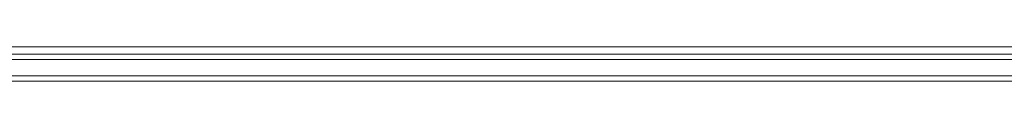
# Model space of a CAD drawing. Header units: inches. Extents: x -93 to 151, y -96 to 115.
# Tile 113 of 126: x 147.8125 to 148.3563, y 7.5353 to 7.5543. Entities that reach past the tile are written whole.
import ezdxf

# ---------------------------------------------------------------- set-up
doc = ezdxf.new("R2010")
doc.units = ezdxf.units.IN
doc.header["$MEASUREMENT"] = 0
doc.layers.add('1_projektowane', color=7, linetype='Continuous', lineweight=5)
doc.layers.add('urzadzenie', color=7, linetype='Continuous', lineweight=5)

# ---------------------------------------------------------------- blocks, each defined once
blk = doc.blocks.new('kdfkdfkf')
at = {"layer": 'urzadzenie', "color": 0, "linetype": 'Continuous'}
for p, q in [((148.74824, 7.5543), (147.79792, 7.5543)), ((147.56299, 7.5503), (148.71846, 7.5503)), ((148.7157, 7.5473), (147.56106, 7.5473)), ((147.56106, 7.5383), (148.71566, 7.5383)), ((148.71565, 7.5353), (147.56299, 7.5353))]:
    blk.add_line(p, q, dxfattribs=at)

msp = doc.modelspace()

# ---------------------------------------------------------------- block references
at = {"layer": '1_projektowane'}
msp.add_blockref('kdfkdfkf', (0, 0), dxfattribs=at)

doc.saveas('drawing.dxf')
